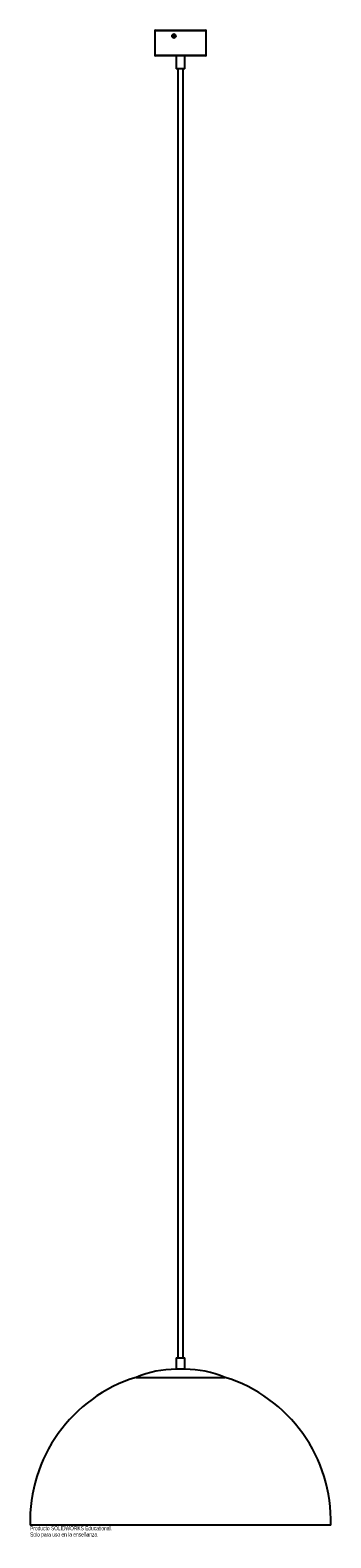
# Paper-space layout '_Posterior' of a CAD drawing. Header units: millimetres. Extents: x -173 to 177, y -131 to 1624.
import ezdxf

# ---------------------------------------------------------------- set-up
doc = ezdxf.new("R2010")
doc.units = ezdxf.units.MM
doc.styles.add('SLDTEXTSTYLE0', font='TXT', dxfattribs={"width": 0.7})

psp = doc.layouts.new('_Posterior')

# ---------------------------------------------------------------- linework, layer by layer
at = {"color": 7, "linetype": 'Continuous', "lineweight": 25}
for p, q in [((-28.3, 1623), (-28.3, 1595)), ((-27.3, 1624), (30.7, 1624)), ((31.7, 1595), (31.7, 1623)), ((30.7, 1594), (-27.3, 1594)), ((-3.3, 1594), (-3.3, 1579)), ((6.7, 1579), (6.7, 1594)), ((6.7, 1579), (-3.3, 1579)), ((-1.3, 1579), (-1.3, 79)), ((4.7, 79), (4.7, 1579)), ((-3.3, 79), (-3.3, 65.6)), ((-3.3, 79), (6.7, 79)), ((6.7, 65.6), (6.7, 79)), ((-50.1, 56.1), (53.5, 56.1)), ((6.7, 65.6), (-3.3, 65.6)), ((176.7, -116), (-173.3, -116))]:
    psp.add_line(p, q, dxfattribs=at)
at = {"color": 8, "linetype": 'Continuous', "lineweight": 25}
for p, q in [((31.7, 1623), (-28.3, 1623)), ((-28.3, 1595), (31.7, 1595))]:
    psp.add_line(p, q, dxfattribs=at)
at = {"color": 7, "linetype": 'Continuous', "lineweight": 25, "flags": 128}
for points in [[(-3.8, 1617.2), (-4, 1616.4), (-4.5, 1615.7), (-5.1, 1615.2), (-5.9, 1615), (-6.7, 1615.2), (-7.4, 1615.7), (-7.9, 1616.4), (-8, 1617.2), (-7.9, 1618), (-7.4, 1618.7), (-6.7, 1619.2), (-5.9, 1619.4), (-5.1, 1619.2), (-4.5, 1618.7), (-4, 1618), (-3.8, 1617.2)], [(-7.9, 1617.2), (-7.7, 1616.4), (-7.3, 1615.8), (-6.7, 1615.4), (-6, 1615.2), (-5.3, 1615.4), (-4.6, 1615.8), (-4.2, 1616.4), (-4.1, 1617.2), (-4.2, 1618), (-4.6, 1618.6), (-5.3, 1619), (-6, 1619.2), (-6.7, 1619), (-7.3, 1618.6), (-7.7, 1618), (-7.9, 1617.2)], [(-4.8, 1617.2), (-4.9, 1616.7), (-5.2, 1616.3), (-5.6, 1616), (-6.1, 1615.9), (-6.5, 1616), (-6.9, 1616.3), (-7.2, 1616.7), (-7.3, 1617.2), (-7.2, 1617.7), (-6.9, 1618.1), (-6.5, 1618.4), (-6.1, 1618.5), (-5.6, 1618.4), (-5.2, 1618.1), (-4.9, 1617.7), (-4.8, 1617.2)]]:
    psp.add_lwpolyline(points, dxfattribs=at)
at = {"color": 7, "linetype": 'Continuous', "lineweight": 25}
for centre, radius, start, end in [((-27.3, 1623), 1, 90, 180), ((30.7, 1623), 1, 360, 90), ((-27.3, 1595), 1, 180, 270), ((30.7, 1595), 1, 270, 0), ((1.7, -111.1), 175.1, 107.2071, 181.6139), ((-2.7, -57.5), 123.1, 90.2596, 112.6154), ((6.2, -57.5), 123.1, 67.3846, 89.7404), ((1.7, -111.1), 175.1, 358.3861, 72.7929)]:
    psp.add_arc(centre, radius, start, end, dxfattribs=at)

# ---------------------------------------------------------------- texts
at = {"color": 7, "linetype": 'Continuous', "char_height": 4.834, "attachment_point": 1, "style": 'SLDTEXTSTYLE0'}
for s, insert in [('Producto SOLIDWORKS Educational.', (-173.4, -117)), ('Solo para uso en la enseñanza.', (-173.4, -124.3))]:
    psp.add_mtext(s, dxfattribs=dict(at, insert=insert))

doc.saveas('drawing.dxf')
